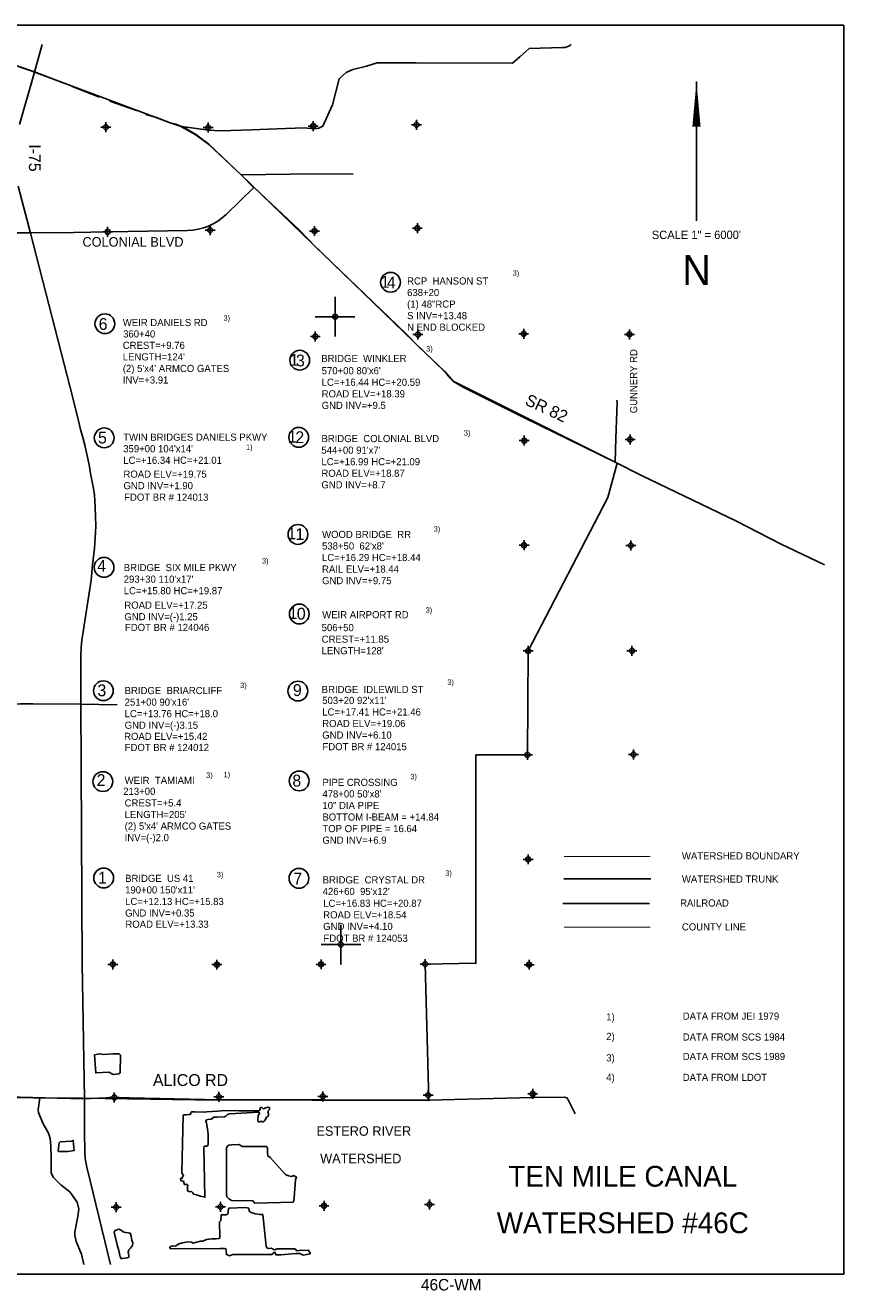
# Model space of a CAD drawing. Extents: x 182506 to 278506, y 775750 to 839581.
# Tile 4 of 4: x 237211 to 278506, y 775750 to 839581. Entities that reach past the tile are written whole.
import ezdxf
from ezdxf.enums import TextEntityAlignment as Align

# ---------------------------------------------------------------- set-up
doc = ezdxf.new("R2010")
doc.units = 0
doc.header["$LTSCALE"] = 2000
doc.header["$PDMODE"] = 34
doc.header["$PDSIZE"] = 250
doc.linetypes.add('PHANTOM', pattern=[0])
doc.linetypes.add('STREAM', pattern=[0])
doc.layers.get('0').update_dxf_attribs({"linetype": 'CONTINUOUS'})
for name, color, linetype in [('BORDER', 1, 'CONTINUOUS'), ('BORROWPITS', 4, 'CONTINUOUS'), ('COUNTY', 15, 'PHANTOM'), ('MAJROADS', 9, 'CONTINUOUS'), ('RR', 13, 'CONTINUOUS'), ('SEC', 2, 'CONTINUOUS'), ('STRUCTTEXT', 7, 'CONTINUOUS'), ('TEXT', 7, 'CONTINUOUS'), ('TRUNKS', 5, 'STREAM'), ('WSHEDS', 3, 'CONTINUOUS')]:
    doc.layers.add(name, color=color, linetype=linetype)

# ---------------------------------------------------------------- blocks, each defined once
blk = doc.blocks.new('TICK')
at = {"color": 0}
for points in [[(500, 0), (500, 1000)], [(0, 500), (1000, 500)]]:
    blk.add_lwpolyline(points, dxfattribs=at)
blk.add_point((500, 500), dxfattribs=at)

msp = doc.modelspace()

# ---------------------------------------------------------------- linework, layer by layer
at = {"layer": 'BORDER', "color": 0}
msp.add_lwpolyline([(182506, 776581), (278506, 776581), (278506, 839581), (182506, 839581)], close=True, dxfattribs=at)
at = {"layer": 'BORROWPITS', "color": 0}
for points in [[(240698, 787644), (240765, 786739), (241430, 786774), (241642, 786658), (241940, 786685), (241993, 786750), (242010, 787623), (241941, 787706), (241635, 787696), (241156, 787663), (240954, 787704)], [(245184, 784608), (245108, 781711), (245147, 781622), (245190, 781558), (245135, 781493), (245118, 781448), (245108, 781404), (245047, 781407), (245051, 781313), (245202, 781257), (245209, 781212), (245240, 781115), (245306, 781110), (245358, 781128), (245420, 781066), (245387, 781024), (245402, 780923), (245403, 780857), (245398, 780782), (245512, 780743), (245592, 780756), (245662, 780682), (245691, 780618), (245843, 780586), (246058, 780517), (246276, 780460), (246220, 782999), (246237, 783024), (246263, 783045), (246355, 783039), (246425, 783066), (246434, 783167), (246445, 783648), (246402, 783917), (246348, 784197), (246328, 784298), (246348, 784366), (246444, 784381), (246588, 784402), (246668, 784453), (246709, 784497), (246869, 784509), (247268, 784517), (247336, 784556), (247420, 784644), (247535, 784680), (248990, 784756), (249029, 784701), (248959, 784592), (248949, 784355), (248964, 784270), (249009, 784265), (249061, 784292), (249155, 784293), (249220, 784257), (249268, 784296), (249335, 784382), (249367, 784488), (249423, 784527), (249478, 784568), (249480, 784676), (249455, 784780), (249482, 784841), (249539, 784898), (249528, 784983), (249465, 785005), (249355, 784969), (249215, 784924), (249132, 785005), (249076, 784997), (249054, 784936), (249065, 784884), (249010, 784819), (247995, 784824), (247200, 784845), (247087, 784820), (246917, 784799), (246367, 784774), (246245, 784762), (245762, 784780), (245614, 784771), (245564, 784732), (245570, 784670), (245504, 784636), (245339, 784620), (245227, 784624)], [(239377, 782774), (239671, 782814), (239632, 783334), (239540, 783288), (238973, 783259), (238912, 783213), (238861, 782802), (238901, 782767)], [(250734, 780216), (248789, 780161), (248692, 780280), (247607, 780302), (247482, 780386), (247387, 780484), (247366, 780644), (247356, 782943), (247397, 783017), (247475, 783089), (247624, 783115), (248006, 783117), (248148, 783028), (249372, 783029), (249430, 782972), (249433, 782857), (249433, 782690), (249454, 782545), (249563, 782473), (250335, 781609), (250492, 781537), (250642, 781509), (250767, 781556), (250834, 781511), (250890, 781501), (250883, 781444), (250846, 781337), (250777, 780436), (250758, 780279)], [(249189, 779599), (249371, 777998), (249403, 777920), (249489, 777881), (249642, 777890), (249740, 777823), (249807, 777813), (249907, 777861), (250024, 777859), (250806, 777858), (250874, 777817), (250899, 777767), (251035, 777770), (251503, 777798), (251546, 777697), (251587, 777640), (251580, 777607), (251415, 777584), (251238, 777549), (251159, 777576), (251056, 777619), (250866, 777624), (250652, 777613), (250109, 777565), (249867, 777554), (249833, 777608), (249813, 777691), (249766, 777684), (249701, 777622), (249661, 777583), (247679, 777571), (247507, 777512), (247362, 777575), (247348, 777754), (247336, 777864), (247258, 777873), (247064, 777878), (244520, 777862), (244505, 777949), (244590, 777997), (244703, 778021), (244792, 777994), (244894, 778059), (244956, 778121), (245142, 778161), (245415, 778213), (245596, 778194), (245684, 778151), (245835, 778198), (245946, 778210), (246038, 778256), (246172, 778249), (246349, 778329), (246481, 778353), (246624, 778365), (246836, 778374), (246986, 778391), (247034, 778427), (247007, 779219), (247081, 779286), (247097, 779579), (247348, 779585), (247441, 779647), (247440, 779784), (247456, 779868), (247489, 779919), (248335, 779952), (248480, 779921), (248510, 779853), (248508, 779759), (248608, 779697), (248706, 779653), (248809, 779621), (248948, 779603), (249053, 779601)], [(241871, 777989), (241691, 778698), (241749, 778789), (241935, 778854), (242047, 778799), (242156, 778724), (242269, 778680), (242414, 778674), (242503, 778656), (242555, 778500), (242587, 778305), (242639, 778161), (242614, 778034), (242516, 777902), (242430, 777805), (242400, 777699), (242440, 777516), (242429, 777438), (242345, 777416), (242109, 777382), (242041, 777369), (242002, 777456), (241912, 777852)]]:
    msp.add_lwpolyline(points, close=True, dxfattribs=at)
at = {"layer": 'COUNTY', "color": 0, "const_width": 50}
msp.add_lwpolyline([(268756, 794088), (264386, 794086)], dxfattribs=at)
at = {"layer": 'MAJROADS', "color": 0}
for points in [[(245084, 834470), (244800, 834598), (244524, 834667), (241248, 835881), (237513, 837291), (231228, 839408), (230651, 839571), (230341, 839565), (225405, 839493), (222791, 839495), (220177, 839481), (218911, 839441), (218911, 839441), (217219, 839445), (216196, 839402), (215258, 839401), (214839, 839395)], [(238064, 838615), (237633, 837105), (236917, 834578)], [(264748, 838615), (264668, 838545), (264450, 838454), (264324, 838455), (262631, 838409), (262159, 837994), (261796, 837678), (256928, 837681), (254959, 837688), (254421, 837524), (253733, 837345), (253397, 837197), (253051, 836881), (252714, 835576), (252228, 834499), (252018, 834400), (251783, 834352), (251289, 834406), (249898, 834357), (248632, 834308), (247057, 834253), (246479, 834299), (245084, 834470)], [(248132, 832009), (246476, 833588), (246093, 833868), (245843, 834062), (245843, 834062), (245167, 834453)], [(253750, 832074), (251811, 832082), (248107, 832043)], [(248748, 831384), (248107, 832043)], [(236850, 831473), (237479, 829096), (239478, 821311), (239845, 819845), (240004, 819185), (240112, 818783), (240227, 818342), (240432, 817410), (240505, 816976), (240653, 816209), (240702, 815893), (240717, 815577), (240732, 815297), (240764, 814313), (240736, 813720), (240695, 813201), (240602, 812354), (240530, 811589), (240062, 808568), (240024, 808219), (240021, 807737)], [(277535, 812365), (275310, 813424), (273089, 814563), (268297, 816869), (266978, 817549), (262361, 819804), (259297, 821327), (258814, 821615), (258631, 821801), (258373, 822113), (257075, 823363), (256418, 824029), (251851, 828412), (251053, 829247), (248773, 831376)], [(239660, 829126), (237457, 829120), (234828, 829119)], [(266978, 817549), (267008, 818736), (267080, 820578), (267067, 820676)], [(240021, 807737), (240008, 805417), (240073, 792256), (240195, 785452), (240202, 783450), (240208, 783043), (240209, 782743), (240239, 782413), (240311, 781982), (240481, 781285), (241515, 777067)], [(241841, 805295), (240009, 805329), (237589, 805350), (236951, 805352), (232941, 805273), (231572, 805261), (230197, 805229), (229811, 805189), (228932, 805096), (228592, 805056), (228320, 805043), (227887, 805077), (227238, 805166), (226967, 805208), (225526, 805241)], [(223310, 785338), (223747, 785469), (224200, 785533), (224938, 785536), (225885, 785562), (231172, 785514), (234004, 785518), (236308, 785525), (240094, 785431), (241704, 785493), (247007, 785386), (252211, 785381), (257556, 785366), (262811, 785502), (264412, 785507), (264537, 785472), (264579, 785413), (264953, 784664)], [(237940, 785485), (237854, 784872), (237883, 784744), (238095, 784208), (238357, 783731), (238419, 783603), (238471, 783435), (238500, 783037), (238509, 782426), (238517, 781671), (238635, 781457), (239012, 781088), (239458, 780732), (239832, 780222), (239913, 779871), (239900, 779739), (239850, 779411), (239717, 778718), (239713, 778557), (239785, 778238), (240046, 777587), (240169, 777067)]]:
    msp.add_lwpolyline(points, dxfattribs=at)
msp.add_lwpolyline([(239660, 829126), (241353, 829168, -0.002282), (241379, 829168), (245399, 829231, 0.191249), (247351, 830042), (248740, 831392)], format="xyb", dxfattribs=at)
at = {"layer": 'RR', "color": 0}
msp.add_lwpolyline([(264328, 795278), (268708, 795278)], dxfattribs=at)
at = {"layer": 'SEC', "color": 0}
for p in [(241277, 834439), (246438, 834427), (251742, 834499), (256954, 834563), (241366, 829168), (246536, 829249), (251806, 829204), (256993, 829343), (251844, 823883), (257022, 823981), (262360, 824019), (267697, 823990), (262389, 818631), (267727, 818686), (262377, 813353), (267765, 813340), (262583, 808023), (267820, 808028), (262546, 802778), (267900, 802800), (262585, 797508), (241627, 792209), (246880, 792197), (252133, 792211), (257387, 792224), (262631, 792196), (246978, 785528), (252223, 785549), (257535, 785613), (262814, 785676), (241699, 785497), (241795, 779967), (247057, 779981), (252285, 780036), (257606, 780099)]:
    msp.add_point(p, dxfattribs=at)
at = {"layer": 'STRUCTTEXT', "color": 0}
for centre in [(255640, 826620), (241226, 824529), (251057, 822687), (241192, 818770), (251006, 818797), (250968, 813898), (241186, 812238), (251036, 809885), (241151, 806016), (250964, 805998), (241124, 801431), (251031, 801463), (241165, 796569), (251020, 796552)]:
    msp.add_circle(centre, 499, dxfattribs=at)
at = {"layer": 'TEXT', "color": 0}
msp.add_line((271077, 836747), (271077, 829723), dxfattribs=at)
msp.add_lwpolyline([(271077, 836747, 0, 416, 0), (271077, 834472, 416, 416, 0)], format="xyseb", dxfattribs=at)
at = {"layer": 'TRUNKS', "color": 0}
msp.add_lwpolyline([(264379, 796521), (268768, 796521)], dxfattribs=at)
at = {"layer": 'WSHEDS', "color": 0}
for points in [[(234679, 838235), (236095, 837768), (237669, 837233), (239063, 836700)], [(239577, 836502), (240962, 835948)], [(241476, 835750), (242821, 835276)], [(223310, 785338), (223747, 785469), (224200, 785533), (224938, 785536), (225885, 785562), (231172, 785514), (232653, 785519), (240091, 785462), (245789, 785383), (257580, 785343), (257387, 792224), (259946, 792267), (259946, 802778), (262546, 802778), (262583, 808023), (266601, 815769), (267069, 817502)]]:
    msp.add_lwpolyline(points, dxfattribs=at)
msp.add_lwpolyline([(243296, 835078), (243766, 834950, -0.02324), (243775, 834947), (244523, 834667, 0.005025), (244525, 834667), (245075, 834473, -0.044147), (245091, 834466), (245823, 834052, -0.032241), (245833, 834045), (246457, 833577, -0.026482), (246465, 833571), (248107, 832043, -0.00484), (248108, 832042), (258370, 822115, -0.019398), (258376, 822110), (258801, 821630, 0.096374), (258831, 821606), (266977, 817550, -0.003522), (266979, 817549), (267069, 817502, 0.005293)], format="xyb", dxfattribs=at)
at = {"layer": 'WSHEDS', "color": 0, "const_width": 60}
msp.add_lwpolyline([(264386, 797650), (268756, 797650)], dxfattribs=at)

# ---------------------------------------------------------------- block references
at = {"color": 0, "xscale": 2, "yscale": 2, "zscale": 2}
for p in [(251844, 823883), (252133, 792211)]:
    msp.add_blockref('TICK', p, dxfattribs=at)

# ---------------------------------------------------------------- texts
at = {"layer": 'MAJROADS', "color": 0}
msp.add_text('SR 82', height=600, rotation=335, dxfattribs=at).set_placement((262378, 820468))
at = {"layer": 'STRUCTTEXT', "color": 0}
for s, height, p in [('3)', 270, (261803, 826947)), ('1', 598, (255140, 826339)), ('4', 598, (255453, 826307)), ('RCP  HANSON ST', 360, (256476, 826505)), ('638+20', 360, (256476, 825922)), ('(1) 48"RCP', 360, (256476, 825339)), ('6', 598, (240913, 824215)), ('WEIR DANIELS RD', 360, (242130, 824406)), ('3)', 270, (247211, 824680)), ('S INV=+13.48', 360, (256476, 824756)), ('360+40', 360, (242147, 823833)), ('N END BLOCKED', 360, (256476, 824174)), ('CREST=+9.76', 360, (242130, 823259)), ('3)', 270, (257437, 823129)), ("LENGTH=124'", 360, (242130, 822676)), ('1', 598, (250557, 822405)), ('3', 598, (250870, 822374)), ('BRIDGE  WINKLER', 360, (252142, 822596)), ("(2) 5'x4' ARMCO GATES", 360, (242130, 822093)), ("570+00 80'x6'", 360, (252165, 821978)), ('INV=+3.91', 360, (242130, 821510)), ('LC=+16.44 HC=+20.59', 360, (252165, 821395)), ('ROAD ELV=+18.39', 360, (252165, 820812)), ('GND INV=+9.5', 360, (252165, 820229)), ('5', 598, (240879, 818487)), ('TWIN BRIDGES DANIELS PKWY', 360, (242154, 818626)), ('1', 598, (250463, 818534)), ('2', 598, (250838, 818503)), ('3)', 270, (259337, 818886)), ("359+00 104'x14'", 360, (242154, 818043)), ('1)', 270, (248346, 818166)), ("544+00 91'x7'", 360, (252153, 817971)), ('BRIDGE  COLONIAL BLVD', 360, (252153, 818554)), ('LC=+16.34 HC=+21.01', 360, (242154, 817460)), ('LC=+16.99 HC=+21.09', 360, (252153, 817388)), ('ROAD ELV=+19.75', 360, (242165, 816762)), ('ROAD ELV=+18.87', 360, (252153, 816805)), ('GND INV=+1.90', 360, (242165, 816179)), ('GND INV=+8.7', 360, (252153, 816223)), ('FDOT BR # 124013', 360, (242199, 815598)), ('1', 598, (250437, 813647)), ('1', 598, (250843, 813615)), ('WOOD BRIDGE  RR', 360, (252184, 813720)), ('3)', 270, (257817, 814035)), ("538+50  62'x8'", 360, (252184, 813137)), ('4', 598, (240842, 812017)), ('3)', 270, (249155, 812423)), ('LC=+16.29 HC=+18.44', 360, (252184, 812554)), ('BRIDGE  SIX MILE PKWY', 360, (242177, 812047)), ('RAIL ELV=+18.44', 360, (252184, 811972)), ("293+30 110'x17'", 360, (242177, 811464)), ('GND INV=+9.75', 360, (252184, 811389)), ('LC=+15.80 HC=+19.87', 360, (242177, 810881)), ('ROAD ELV=+17.25', 360, (242209, 810152)), ('1', 598, (250505, 809634)), ('0', 598, (250911, 809602)), ('WEIR AIRPORT RD', 360, (252193, 809669)), ('3)', 270, (257411, 809950)), ('GND INV=(-)1.25', 360, (242209, 809569)), ('FDOT BR # 124046', 360, (242240, 809029)), ('506+50', 360, (252166, 809019)), ('CREST=+11.85', 360, (252166, 808436)), ("LENGTH=128'", 360, (252166, 807853)), ('3', 598, (240852, 805736)), ('BRIDGE  BRIARCLIFF', 360, (242224, 805844)), ('3)', 270, (248051, 806150)), ('9', 598, (250714, 805747)), ('BRIDGE  IDLEWILD ST', 360, (252167, 805900)), ('3)', 270, (258505, 806312)), ("251+00 90'x16'", 360, (242224, 805262)), ("503+20 92'x11'", 360, (252194, 805347)), ('LC=+13.76 HC=+18.0', 360, (242224, 804679)), ('LC=+17.41 HC=+21.46', 360, (252194, 804764)), ('GND INV=(-)3.15', 360, (242224, 804096)), ('ROAD ELV=+19.06', 360, (252194, 804181)), ('ROAD ELV=+15.42', 360, (242197, 803533)), ('GND INV=+6.10', 360, (252194, 803599)), ('FDOT BR # 124012', 360, (242226, 802974)), ('FDOT BR # 124015', 360, (252206, 803015)), ('2', 598, (240812, 801209)), ('3)', 270, (246336, 801619)), ('1)', 270, (247217, 801654)), ('8', 598, (250687, 801182)), ('3)', 270, (256641, 801550)), ('213+00', 360, (242154, 800760)), ('WEIR  TAMIAMI', 360, (242224, 801313)), ('PIPE CROSSING', 360, (252202, 801213)), ('CREST=+5.4', 360, (242224, 800175)), ("478+00 50'x8'", 360, (252202, 800630)), ("LENGTH=205'", 360, (242224, 799592)), ('10" DIA PIPE', 360, (252202, 800047)), ('BOTTOM I-BEAM = +14.84', 360, (252202, 799464)), ("(2) 5'x4' ARMCO GATES", 360, (242224, 799009)), ('TOP OF PIPE = 16.64', 360, (252202, 798881)), ('INV=(-)2.0', 360, (242224, 798426)), ('GND INV=+6.9', 360, (252202, 798298)), ('1', 598, (240884, 796285)), ('BRIDGE  US 41', 360, (242248, 796371)), ('3)', 270, (246876, 796606)), ('7', 598, (250739, 796238)), ('BRIDGE  CRYSTAL DR', 360, (252216, 796294)), ('3)', 270, (258404, 796679)), ("190+00 150'x11'", 360, (242248, 795788)), ("426+60  95'x12'", 360, (252216, 795711)), ('LC=+12.13 HC=+15.83', 360, (242248, 795205)), ('LC=+16.83 HC=+20.87', 360, (252243, 795114)), ('GND INV=+0.35', 360, (242248, 794622)), ('ROAD ELV=+18.54', 360, (252243, 794531)), ('ROAD ELV=+13.33', 360, (242261, 794058)), ('GND INV=+4.10', 360, (252243, 793948)), ('FDOT BR # 124053', 360, (252255, 793350))]:
    msp.add_text(s, height=height, dxfattribs=at).set_placement(p)
at = {"layer": 'TEXT', "color": 0}
for s, height, rotation, p in [('I-75', 600, 270, (237392, 833580)), ('GUNNERY RD', 360, 90, (268085, 820010))]:
    msp.add_text(s, height=height, rotation=rotation, dxfattribs=at).set_placement(p)
for s, height, p in [('SCALE 1" = 6000\'', 419.58, (271075, 828802)), ('N', 1498, (271084, 826488)), ('ESTERO RIVER', 480, (254292, 783565)), ('WATERSHED', 480, (254139, 782178)), ('TEN MILE CANAL', 1050, (267359, 780998)), ('WATERSHED #46C', 1050, (267359, 778650)), ('46C-WM', 580, (258706, 775761))]:
    msp.add_text(s, height=height, dxfattribs=at).set_placement(p, align=Align.CENTER)
for s, height, p in [('COLONIAL BLVD', 480, (240095, 828416)), ('WATERSHED BOUNDARY', 360, (270343, 797503)), ('WATERSHED TRUNK', 360, (270343, 796335)), ('RAILROAD', 360, (270252, 795129)), ('COUNTY LINE', 360, (270342, 793922)), ('1)', 360, (266525, 789381)), ('DATA FROM JEI 1979', 360, (270385, 789423)), ('2)', 360, (266525, 788398)), ('DATA FROM SCS 1984', 360, (270385, 788369)), ('3)', 360, (266525, 787315)), ('DATA FROM SCS 1989', 360, (270385, 787386)), ('ALICO RD', 600, (243650, 786075)), ('4)', 360, (266525, 786332)), ('DATA FROM LDOT', 360, (270385, 786332))]:
    msp.add_text(s, height=height, dxfattribs=at).set_placement(p)

doc.saveas('drawing.dxf')
